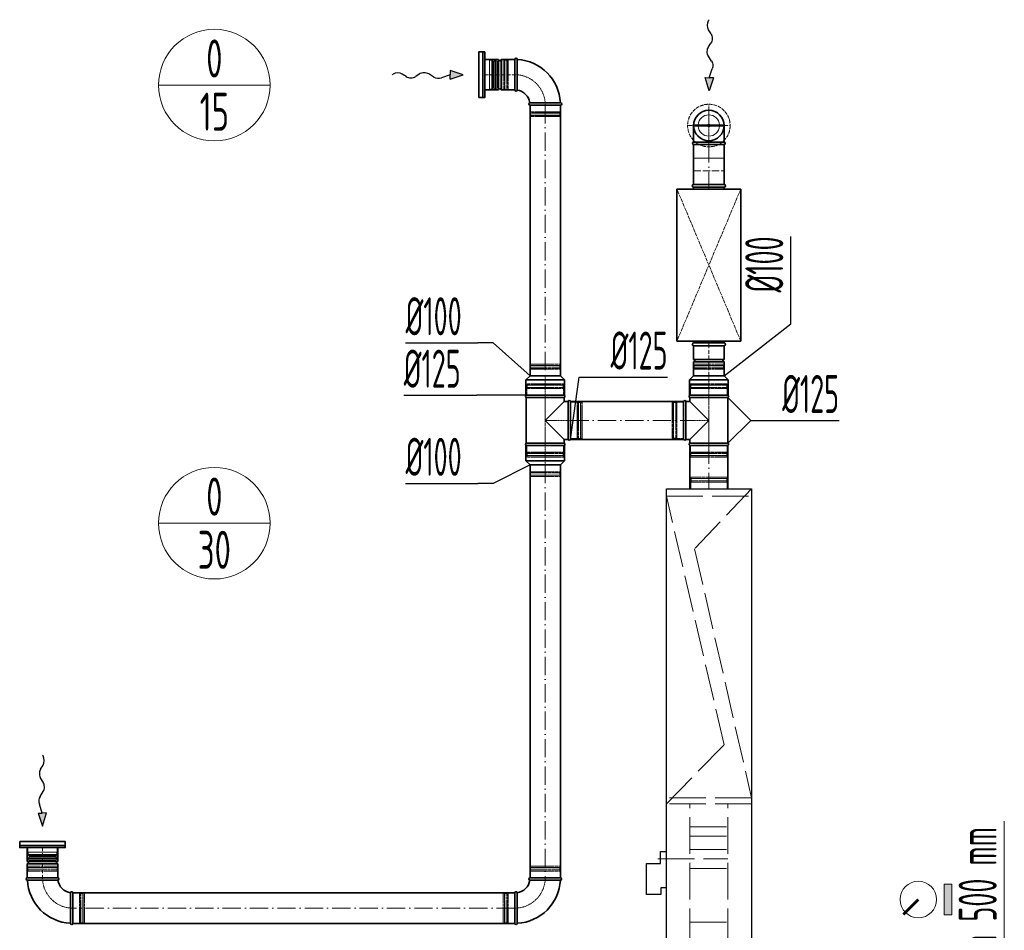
# Model space of a CAD drawing. Header units: millimetres. Extents: x -118717 to 8962, y 22910 to 145283.
# Tile 146 of 193: x -34885 to -31647, y 70199 to 73192. Entities that reach past the tile are written whole.
import ezdxf
from ezdxf.enums import TextEntityAlignment as Align

# ---------------------------------------------------------------- set-up
doc = ezdxf.new("R2010")
doc.units = ezdxf.units.MM
for name, pattern in [('ACAD_ISO02W100', [15, 12, -3]), ('ACAD_ISO10W100', [18, 12, -3, 0, -3]), ('phl_thick', [0])]:
    doc.linetypes.add(name, pattern=pattern)
for name, color, linetype, lineweight in [('UT_KOTY - DIMENZE', 7, 'Continuous', 5), ('VZT_05 ETA (ODVOD) - OBRYS', 6, 'Continuous', 35), ('VZT_06 ETA (ODVOD) - OSA', 6, 'ACAD_ISO10W100', 5), ('VZT_08 ETA (ODVOD) - SKRYTÉ', 6, 'ACAD_ISO02W100', 5), ('VZT_21 ZAŘÍZENÍ - OBRYS', 1, 'Continuous', 30), ('VZT_22 ZAŘÍZENÍ - DETAIL', 8, 'Continuous', 5), ('VZT_30 DISTRIBUČNÍ PRVKY - OBRYS', 1, 'Continuous', 35), ('VZT_31 DISTRIBUČNÍ PRVKY - OSA', 8, 'ACAD_ISO10W100', 5), ('VZT_32 DISTRIBUČNÍ PRVKY - DETAIL', 8, 'Continuous', 5), ('VZT_33 DISTRIBUČNÍ PRVKY - SKRYTÉ', 8, 'ACAD_ISO02W100', 5), ('VZT_35 TLUMIČE HLUKU - OBRYS', 1, 'Continuous', 35), ('VZT_36 TLUMIČE HLUKU - OSA', 1, 'ACAD_ISO10W100', 5), ('VZT_37 TLUMIČE HLUKU - DETAIL', 8, 'ACAD_ISO02W100', 5), ('VZT_50 POPIS - OBECNE', 7, 'Continuous', 13), ('VZT_52 POPIS - DISTRIBUCE', 7, 'Continuous', 5), ('VZT_60_KOTY - DIMENZE', 7, 'Continuous', 5), ('VZT_KOTY - DIMENZE', 7, 'Continuous', 5), ('VZT_POPIS - OBECNE', 7, 'Continuous', 5)]:
    doc.layers.add(name, color=color, linetype=linetype, lineweight=lineweight)
doc.layers.add('VZT_07 ETA (ODVOD) - NETISK', color=8, linetype='ACAD_ISO02W100', lineweight=5, plot=False)
doc.layers.add('VZT_39 TLUMIČE HLUKU - NETISK', color=8, linetype='ACAD_ISO02W100', lineweight=5, plot=False)
doc.styles.add('EVORA_125', font='isocp.shx', dxfattribs={"width": 0.6, "height": 125})
doc.styles.add('ISOCP 2.5', font='isocp.shx', dxfattribs={"width": 0.6, "height": 2.5})
doc.styles.add('JS', font='isocp.shx', dxfattribs={"width": 0.6, "height": 125})

# ---------------------------------------------------------------- blocks, each defined once
blk = doc.blocks.new('*U45')
at = {"layer": 'VZT_31 DISTRIBUČNÍ PRVKY - OSA', "color": 0}
for p, q in [((0, 14), (0, 70.12)), ((-70.12, 0), (-14, 0)), ((14, 0), (70.12, 0)), ((0, -70.12), (0, -14))]:
    blk.add_line(p, q, dxfattribs=at)
at = {"layer": 'VZT_31 DISTRIBUČNÍ PRVKY - OSA', "color": 0, "linetype": 'Continuous'}
for p, q in [((-7, 0), (7, 0)), ((0, -7), (0, 7))]:
    blk.add_line(p, q, dxfattribs=at)

msp = doc.modelspace()

# ---------------------------------------------------------------- hatches: boundary and pattern name
at = {"layer": 'VZT_POPIS - OBECNE'}
h = msp.add_hatch(color=256, dxfattribs=at)
h.dxf.hatch_style = 1
h.paths.add_polyline_path([(-31819.6, 70249.7), (-31819.6, 70349.7), (-31844.6, 70349.7), (-31844.6, 70249.7)])

# ---------------------------------------------------------------- linework, layer by layer
at = {"color": 8, "lineweight": 5}
for points in [[(-33355.2, 72962.7), (-33340.2, 72962.7), (-33340.2, 73059.7), (-33355.2, 73059.7)], [(-33355.2, 72962.7), (-33355.2, 73059.7)], [(-33332.3, 73058.7), (-33332.3, 73011.2)], [(-33329.7, 73056.7), (-33329.7, 73011.2)], [(-33326, 73055.1), (-33326, 73011.2)], [(-33314.4, 73055.9), (-33314.4, 73011.2)], [(-33314.1, 73054.9), (-33310.2, 73056.4), (-33310.2, 73011.2)], [(-33332.3, 72963.7), (-33332.3, 73011.2)], [(-33329.7, 72965.6), (-33329.7, 73011.2)], [(-33326, 72967.3), (-33326, 73011.2)], [(-33314.4, 72966.5), (-33314.4, 73011.2)], [(-33314.1, 72967.5), (-33310.2, 72966), (-33310.2, 73011.2)], [(-34858.1, 70470.3), (-34858.1, 70455.3), (-34761.1, 70455.3), (-34761.1, 70470.3)], [(-34858.1, 70470.3), (-34761.1, 70470.3)], [(-34857.1, 70447.4), (-34809.6, 70447.4)], [(-34855.1, 70444.8), (-34809.6, 70444.8)], [(-34853.3, 70429.2), (-34854.7, 70425.3), (-34809.6, 70425.3)], [(-34854.3, 70429.4), (-34809.6, 70429.4)], [(-34853.5, 70441.1), (-34809.6, 70441.1)], [(-34762.1, 70447.4), (-34809.6, 70447.4)], [(-34764, 70444.8), (-34809.6, 70444.8)], [(-34765.7, 70441.1), (-34809.6, 70441.1)], [(-34764.9, 70429.4), (-34809.6, 70429.4)], [(-34765.8, 70429.2), (-34764.4, 70425.3), (-34809.6, 70425.3)]]:
    msp.add_lwpolyline(points, dxfattribs=at)
for points in [[(-33340.2, 73058.7), (-33332.3, 73058.7, -0.291473), (-33329.9, 73057.2, -0.291473)], [(-33320.3, 73063.3), (-33321.7, 73057.4, 0.058981), (-33321.8, 73056.8), (-33321.8, 73011.2)], [(-33320.3, 73063.3), (-33318.9, 73057.6, -0.060863), (-33318.8, 73056.9), (-33318.8, 73011.2)], [(-33320.3, 72959.1), (-33321.7, 72965, -0.058981), (-33321.8, 72965.6), (-33321.8, 73011.2)], [(-33320.3, 72959.1), (-33318.9, 72964.8, 0.060863), (-33318.8, 72965.4), (-33318.8, 73011.2)], [(-33340.2, 72963.7), (-33332.3, 72963.7, 0.291473), (-33329.9, 72965.2, 0.291473)], [(-34857.1, 70455.3), (-34857.1, 70447.4, 0.291473), (-34855.5, 70445, 0.291473)], [(-34762.1, 70455.3), (-34762.1, 70447.4, -0.291473), (-34763.6, 70445, -0.291473)], [(-34861.7, 70435.4), (-34855.8, 70436.8, -0.058981), (-34855.1, 70436.9), (-34809.6, 70436.9)], [(-34861.7, 70435.4), (-34856, 70434, 0.060863), (-34855.3, 70433.9), (-34809.6, 70433.9)], [(-34757.5, 70435.4), (-34763.4, 70436.8, 0.058981), (-34764, 70436.9), (-34809.6, 70436.9)], [(-34757.5, 70435.4), (-34763.2, 70434, -0.060863), (-34763.8, 70433.9), (-34809.6, 70433.9)]]:
    msp.add_lwpolyline(points, format="xyb", dxfattribs=at)
for centre, radius, start, end in [((-33326.5, 73059), 3.88, 207.4993, 276.6735), ((-33319.6, 73046.8), 10.5, 59.7176, 127.8378), ((-33326.5, 72963.4), 3.88, 83.3265, 152.5007), ((-33319.6, 72975.5), 10.5, 232.1622, 300.2824), ((-34845.2, 70434.7), 10.5, 142.1622, 210.2824), ((-34857.3, 70441.6), 3.88, 353.3265, 62.5007), ((-34761.8, 70441.6), 3.88, 117.4993, 186.6735), ((-34773.9, 70434.7), 10.5, 329.7176, 37.8378)]:
    msp.add_arc(centre, radius, start, end, dxfattribs=at)
at = {"layer": 'UT_KOTY - DIMENZE'}
msp.add_line((-31646.8, 69906.8), (-31646.8, 70557), dxfattribs=at)
at = {"layer": 'VZT_05 ETA (ODVOD) - OBRYS'}
for p, q in [((-33355.2, 73061.2), (-33355.2, 72961.2)), ((-33355.2, 73061.2), (-33309.7, 73061.2)), ((-33309.7, 73061.2), (-33309.7, 72961.2)), ((-33301.7, 73061.2), (-33301.7, 72961.2)), ((-33301.7, 73061.2), (-33256.2, 73061.2)), ((-33256.2, 73061.2), (-33256.2, 72961.2)), ((-33256.2, 73061.2), (-33256.2, 72961.2)), ((-33248.2, 73061.2), (-33248.2, 73011)), ((-33355.2, 72961.2), (-33309.7, 72961.2)), ((-33301.7, 72961.2), (-33256.2, 72961.2)), ((-33106.2, 72919.2), (-33156.4, 72919.2)), ((-33206.2, 72911.2), (-33106.2, 72911.2)), ((-32668.3, 72120.3), (-32568.3, 72120.3)), ((-32668.3, 72074.8), (-32668.3, 72120.3)), ((-32568.3, 72074.8), (-32568.3, 72120.3)), ((-32668.3, 72074.8), (-32568.3, 72074.8)), ((-32668.3, 72066.8), (-32568.3, 72066.8)), ((-32668.3, 72021.3), (-32668.3, 72066.8)), ((-32568.3, 72021.3), (-32568.3, 72066.8)), ((-33206.4, 72021.2), (-33219.9, 72007.7)), ((-33206.4, 72021.2), (-33106.4, 72021.2)), ((-33106.4, 72021.2), (-33092.9, 72007.7)), ((-32668.3, 72021.3), (-32681.8, 72007.8)), ((-32668.3, 72021.3), (-32568.3, 72021.3)), ((-32668.3, 72021.3), (-32568.3, 72021.3)), ((-32568.3, 72021.3), (-32554.8, 72007.8)), ((-33219.9, 72007.7), (-33092.9, 72007.7)), ((-33219.9, 71957.2), (-33219.9, 72007.7)), ((-33092.9, 71957.2), (-33092.9, 72007.7)), ((-32681.8, 72007.8), (-32554.8, 72007.8)), ((-32681.8, 71957.3), (-32681.8, 72007.8)), ((-32554.8, 71957.3), (-32554.8, 72007.8)), ((-33219.9, 71957.2), (-33092.9, 71957.2)), ((-33093.9, 71957.2), (-33218.9, 71957.2)), ((-33093.9, 71949.6), (-33218.9, 71949.6)), ((-33218.9, 71949.6), (-33218.9, 71799.9)), ((-33093.9, 71949.6), (-33093.9, 71937.2)), ((-32681.8, 71957.3), (-32554.8, 71957.3)), ((-32555.8, 71957.3), (-32680.8, 71957.3)), ((-32680.8, 71949.7), (-32555.8, 71949.7)), ((-32680.8, 71937.3), (-32680.8, 71949.7)), ((-32555.8, 71800), (-32555.8, 71949.7)), ((-33093.9, 71937.2), (-33156.4, 71874.7)), ((-33081.1, 71937.2), (-33093.9, 71937.2)), ((-33081.1, 71812.2), (-33081.1, 71937.2)), ((-33073.4, 71812.2), (-33073.4, 71937.2)), ((-32701.3, 71937.3), (-32701.3, 71812.3)), ((-32693.6, 71937.3), (-32693.6, 71812.3)), ((-32693.6, 71937.3), (-32680.8, 71937.3)), ((-32618.3, 71874.8), (-32680.8, 71937.3)), ((-33156.4, 71874.7), (-33093.9, 71812.2)), ((-32680.8, 71812.3), (-32618.3, 71874.8)), ((-33219.9, 71792.2), (-33092.9, 71792.2)), ((-33219.9, 71792.2), (-33219.9, 71741.7)), ((-33093.9, 71799.9), (-33218.9, 71799.9)), ((-33218.9, 71792.2), (-33093.9, 71792.2)), ((-33081.1, 71812.2), (-33093.9, 71812.2)), ((-33093.9, 71812.2), (-33093.9, 71799.9)), ((-33092.9, 71792.2), (-33092.9, 71741.7)), ((-32693.6, 71812.3), (-32680.8, 71812.3)), ((-32680.8, 71800), (-32680.8, 71812.3)), ((-32680.8, 71800), (-32555.8, 71800)), ((-32680.8, 71792.3), (-32555.8, 71792.3)), ((-33219.9, 71741.7), (-33092.9, 71741.7)), ((-33206.4, 71728.2), (-33219.9, 71741.7)), ((-33206.4, 71728.2), (-33106.4, 71728.2)), ((-33106.4, 71728.2), (-33092.9, 71741.7)), ((-34759.6, 70470.3), (-34859.6, 70470.3)), ((-34859.6, 70470.3), (-34859.6, 70424.8)), ((-34759.6, 70470.3), (-34759.6, 70424.8)), ((-34759.6, 70424.8), (-34859.6, 70424.8)), ((-34759.6, 70416.8), (-34859.6, 70416.8)), ((-34859.6, 70416.8), (-34859.6, 70371.3)), ((-34759.6, 70416.8), (-34759.6, 70371.3)), ((-34859.6, 70371.3), (-34759.6, 70371.3)), ((-34759.6, 70371.3), (-34859.6, 70371.3)), ((-34859.6, 70363.3), (-34809.4, 70363.3)), ((-33206.4, 70371.3), (-33106.4, 70371.3)), ((-33106.4, 70363.3), (-33156.5, 70363.3)), ((-34709.6, 70321.3), (-34709.6, 70221.3)), ((-33256.4, 70221.3), (-33256.4, 70321.3)), ((-34717.6, 70221.3), (-34717.6, 70271.4)), ((-33248.4, 70221.3), (-33248.4, 70271.4))]:
    msp.add_line(p, q, dxfattribs=at)
for points in [[(-33206.4, 72021.2), (-33206.4, 72911.2)], [(-33106.4, 72021.2), (-33106.4, 72911.2)], [(-32668.3, 72789.3), (-32668.3, 72844.1)], [(-32568.3, 72789.3), (-32568.3, 72844.1)], [(-32668.3, 72789.3), (-32568.3, 72789.3)], [(-32668.3, 72650.3), (-32668.3, 72782.1)], [(-32668.3, 72782.1), (-32568.3, 72782.1)], [(-32568.3, 72650.3), (-32568.3, 72782.1)], [(-32703, 71937.3), (-33073.4, 71937.3)], [(-32703, 71812.3), (-33073.4, 71812.3)], [(-32680.8, 71650.2), (-32680.8, 71792.3)], [(-32555.8, 71650.2), (-32555.8, 71792.3)], [(-33206.4, 70371.3), (-33206.4, 71728.2)], [(-33106.4, 70371.3), (-33106.4, 71728.2)], [(-34709.6, 70321.3), (-33256.4, 70321.3)], [(-34709.6, 70221.3), (-33256.4, 70221.3)]]:
    msp.add_lwpolyline(points, dxfattribs=at)
for centre, radius, start, end in [((-33305.7, 73061.2), 4, 180, 0), ((-33252.2, 73061.2), 4, 0, 180), ((-33256.2, 72911.2), 150, 3.0572, 86.9428), ((-33305.7, 72961.2), 4, 0, 180), ((-33252.2, 72961.2), 4, 180, 350.8522), ((-33256.2, 72911.2), 50, 9.1478, 80.8522), ((-33206.2, 72915.2), 4, 99.1478, 270), ((-33106.2, 72915.2), 4, 270, 90), ((-32618.3, 72844.1), 50, 0, 180), ((-32668.3, 72785.7), 3.6, 90, 270), ((-32568.3, 72785.7), 3.6, 270, 90), ((-32668.3, 72070.8), 4, 270, 90), ((-32568.3, 72070.8), 4, 90, 270), ((-33217.2, 71953.4), 4.17, 113.4678, 246.5322), ((-33095.6, 71953.4), 4.17, 293.4678, 66.5322), ((-32679.1, 71953.5), 4.17, 113.4678, 246.5322), ((-32557.4, 71953.5), 4.17, 293.4678, 66.5322), ((-33077.2, 71935.6), 4.17, 23.4678, 156.5322), ((-32697.4, 71935.7), 4.17, 23.4678, 156.5322), ((-33217.2, 71796.1), 4.17, 113.4678, 246.5322), ((-33095.6, 71796.1), 4.17, 293.4678, 66.5322), ((-33077.2, 71813.9), 4.17, 203.4678, 336.5322), ((-32697.4, 71814), 4.17, 203.4678, 336.5322), ((-32679.1, 71796.2), 4.17, 113.4678, 246.5322), ((-32557.4, 71796.2), 4.17, 293.4678, 66.5322), ((-34859.6, 70420.8), 4, 270, 90), ((-34759.6, 70420.8), 4, 90, 270), ((-34859.6, 70367.3), 4, 90, 270), ((-34709.6, 70371.3), 150, 183.0572, 266.9428), ((-34759.6, 70367.3), 4, 279.1478, 90), ((-34709.6, 70371.3), 50, 189.1478, 260.8522), ((-33256.4, 70371.3), 150, 273.0572, 356.9428), ((-33256.4, 70371.3), 50, 279.1478, 350.8522), ((-33206.4, 70367.3), 4, 90, 260.8522), ((-33106.4, 70367.3), 4, 270, 90), ((-34713.6, 70321.3), 4, 0, 170.8522), ((-33252.4, 70321.3), 4, 9.1478, 180), ((-34713.6, 70221.3), 4, 180, 0), ((-33252.4, 70221.3), 4, 180, 0)]:
    msp.add_arc(centre, radius, start, end, dxfattribs=at)
for points, knots in [([(-33248.2, 73011), (-33248.2, 73004.7), (-33248.2, 72998.4), (-33248.2, 72986.3), (-33248.2, 72980.7), (-33248.2, 72971.2), (-33248.2, 72967.4), (-33248.3, 72962.1), (-33248.3, 72960.7), (-33248.3, 72960.6), (-33248.3, 72960.6), (-33248.3, 72960.6)], [78.71119, 78.71119, 78.71119, 78.71119, 97.804615, 97.804615, 117.523893, 117.523893, 137.264303, 137.264303, 156.831737, 156.831737, 157.874915, 157.874915, 157.874915, 157.874915]), ([(-33206.8, 72919.1), (-33206.8, 72919.1), (-33205.7, 72919.1), (-33201.2, 72919.2), (-33197.8, 72919.2), (-33188.9, 72919.2), (-33183.5, 72919.2), (-33171.6, 72919.2), (-33165.1, 72919.2), (-33157.8, 72919.2), (-33157.1, 72919.2), (-33156.4, 72919.2)], [157.874915, 157.874915, 157.874915, 157.874915, 176.103874, 176.103874, 195.460379, 195.460379, 215.101284, 215.101284, 234.82164, 234.82164, 237.034743, 237.034743, 237.034743, 237.034743]), ([(-34809.4, 70363.3), (-34803, 70363.3), (-34796.7, 70363.3), (-34784.7, 70363.3), (-34779.1, 70363.3), (-34769.6, 70363.3), (-34765.8, 70363.3), (-34760.5, 70363.3), (-34759.1, 70363.3), (-34758.9, 70363.3), (-34758.9, 70363.3), (-34758.9, 70363.3)], [78.71119, 78.71119, 78.71119, 78.71119, 97.804615, 97.804615, 117.523893, 117.523893, 137.264303, 137.264303, 156.831737, 156.831737, 157.874915, 157.874915, 157.874915, 157.874915]), ([(-33207, 70363.3), (-33207, 70363.3), (-33205.9, 70363.3), (-33201.4, 70363.3), (-33197.9, 70363.3), (-33189, 70363.3), (-33183.7, 70363.3), (-33171.8, 70363.3), (-33165.3, 70363.3), (-33158, 70363.3), (-33157.3, 70363.3), (-33156.5, 70363.3)], [157.874915, 157.874915, 157.874915, 157.874915, 176.103874, 176.103874, 195.460379, 195.460379, 215.101284, 215.101284, 234.82164, 234.82164, 237.034743, 237.034743, 237.034743, 237.034743]), ([(-34717.5, 70321.9), (-34717.5, 70321.9), (-34717.5, 70320.8), (-34717.5, 70316.3), (-34717.5, 70312.8), (-34717.6, 70304), (-34717.6, 70298.6), (-34717.6, 70286.7), (-34717.6, 70280.2), (-34717.6, 70272.9), (-34717.6, 70272.2), (-34717.6, 70271.4)], [157.874915, 157.874915, 157.874915, 157.874915, 176.103874, 176.103874, 195.460379, 195.460379, 215.101284, 215.101284, 234.82164, 234.82164, 237.034743, 237.034743, 237.034743, 237.034743]), ([(-33248.4, 70271.4), (-33248.4, 70277.8), (-33248.4, 70284.1), (-33248.4, 70296.2), (-33248.4, 70301.7), (-33248.4, 70311.2), (-33248.4, 70315.1), (-33248.4, 70320.3), (-33248.4, 70321.8), (-33248.4, 70321.9), (-33248.4, 70321.9), (-33248.4, 70321.9)], [78.71119, 78.71119, 78.71119, 78.71119, 97.804615, 97.804615, 117.523893, 117.523893, 137.264303, 137.264303, 156.831737, 156.831737, 157.874915, 157.874915, 157.874915, 157.874915])]:
    msp.add_open_spline(points, degree=3, knots=knots, dxfattribs=at)
at = {"layer": 'VZT_06 ETA (ODVOD) - OSA'}
for points in [[(-33355.2, 73011.2), (-33256.2, 73011.2)], [(-34809.6, 70470.3), (-34809.6, 70371.3)]]:
    msp.add_lwpolyline(points, dxfattribs=at)
at = {"layer": 'VZT_06 ETA (ODVOD) - OSA', "ltscale": 0.3}
for points in [[(-33156.2, 72911.2), (-33156.2, 72911.2, 0.414214), (-33256.2, 73011.2), (-33256.2, 73011.2)], [(-34709.6, 70271.3), (-34709.6, 70271.3, -0.414214), (-34809.6, 70371.3), (-34809.6, 70371.3)], [(-33156.4, 70371.3), (-33156.4, 70371.3, -0.414214), (-33256.4, 70271.3), (-33256.4, 70271.3)]]:
    msp.add_lwpolyline(points, format="xyb", dxfattribs=at)
at = {"layer": 'VZT_06 ETA (ODVOD) - OSA', "ltscale": 5}
for points in [[(-33156.4, 72911.2), (-33156.4, 72021.2)], [(-32618.3, 72782.1), (-32618.3, 72650.3)], [(-33073.4, 71874.8), (-32703, 71874.8)], [(-32618.3, 71792.3), (-32618.3, 71650.2)], [(-33156.4, 71728.2), (-33156.4, 70371.3)], [(-33256.4, 70271.3), (-34709.6, 70271.3)]]:
    msp.add_lwpolyline(points, dxfattribs=at)
at = {"layer": 'VZT_06 ETA (ODVOD) - OSA', "ltscale": 0.3}
for points in [[(-32618.3, 72902.1), (-32618.3, 72844.1)], [(-32676.3, 72844.1), (-32618.3, 72844.1)], [(-32618.3, 72844.1), (-32618.3, 72782.1)], [(-32618.3, 72844.1), (-32560.3, 72844.1)], [(-33156.4, 71957.2), (-33156.4, 72021.2)], [(-32618.3, 71957.3), (-32618.3, 72021.3)], [(-33073.4, 71874.7), (-33156.4, 71874.7)], [(-33156.4, 71792.2), (-33156.4, 71728.2)]]:
    msp.add_lwpolyline(points, dxfattribs=at)
at = {"layer": 'VZT_06 ETA (ODVOD) - OSA', "elevation": 0}
msp.add_lwpolyline([(-32618.3, 72021.3), (-32618.3, 72120.3)], dxfattribs=at)
at = {"layer": 'VZT_06 ETA (ODVOD) - OSA', "ltscale": 0.3, "elevation": 0}
msp.add_lwpolyline([(-32701.3, 71874.8), (-32618.3, 71874.8)], dxfattribs=at)
at = {"layer": 'VZT_07 ETA (ODVOD) - NETISK', "ltscale": 0.4}
for p, q in [((-33294.2, 73060.2), (-33294.2, 72962.2)), ((-33290.2, 73060.2), (-33294.2, 73060.2)), ((-33290.2, 73060.2), (-33290.2, 72962.2)), ((-33289.7, 73059.2), (-33290.2, 73059.2)), ((-33289.7, 73061.2), (-33289.7, 72961.2)), ((-33289.2, 73061.2), (-33289.7, 73061.2)), ((-33289.2, 73061.2), (-33289.2, 72961.2)), ((-33282.2, 73059.2), (-33289.2, 73059.2)), ((-33282.2, 73061.2), (-33282.2, 72961.2)), ((-33281.7, 73061.2), (-33282.2, 73061.2)), ((-33281.7, 73061.2), (-33281.7, 72961.2)), ((-33278.2, 73059.2), (-33281.7, 73059.2)), ((-33278.2, 73060.2), (-33278.2, 72962.2)), ((-33256.2, 73060.2), (-33278.2, 73060.2)), ((-33290.2, 72962.2), (-33294.2, 72962.2)), ((-33289.7, 72963.2), (-33290.2, 72963.2)), ((-33289.2, 72961.2), (-33289.7, 72961.2)), ((-33282.2, 72963.2), (-33289.2, 72963.2)), ((-33281.7, 72961.2), (-33282.2, 72961.2)), ((-33278.2, 72963.2), (-33281.7, 72963.2)), ((-33256.2, 72962.2), (-33278.2, 72962.2)), ((-33106.2, 72885.7), (-33206.2, 72885.7)), ((-33206.2, 72885.2), (-33206.2, 72885.7)), ((-33106.2, 72885.2), (-33206.2, 72885.2)), ((-33205.2, 72889.2), (-33205.2, 72911.2)), ((-33107.2, 72889.2), (-33205.2, 72889.2)), ((-33204.2, 72885.7), (-33204.2, 72889.2)), ((-33204.2, 72878.2), (-33204.2, 72885.2)), ((-33108.2, 72885.7), (-33108.2, 72889.2)), ((-33108.2, 72878.2), (-33108.2, 72885.2)), ((-33107.2, 72889.2), (-33107.2, 72911.2)), ((-33106.2, 72885.2), (-33106.2, 72885.7)), ((-33106.2, 72878.2), (-33206.2, 72878.2)), ((-33206.2, 72877.7), (-33206.2, 72878.2)), ((-33106.2, 72877.7), (-33206.2, 72877.7)), ((-33107.2, 72877.2), (-33205.2, 72877.2)), ((-33205.2, 72873.2), (-33205.2, 72877.2)), ((-33107.2, 72873.2), (-33205.2, 72873.2)), ((-33204.2, 72877.2), (-33204.2, 72877.7)), ((-33108.2, 72877.2), (-33108.2, 72877.7)), ((-33107.2, 72873.2), (-33107.2, 72877.2)), ((-33106.2, 72877.7), (-33106.2, 72878.2)), ((-33106.4, 72054.7), (-33206.4, 72054.7)), ((-33206.4, 72054.7), (-33206.4, 72054.2)), ((-33106.4, 72054.2), (-33206.4, 72054.2)), ((-33106.4, 72047.2), (-33206.4, 72047.2)), ((-33206.4, 72047.2), (-33206.4, 72046.7)), ((-33106.4, 72046.7), (-33206.4, 72046.7)), ((-33107.4, 72059.2), (-33205.4, 72059.2)), ((-33205.4, 72059.2), (-33205.4, 72055.2)), ((-33107.4, 72055.2), (-33205.4, 72055.2)), ((-33107.4, 72043.2), (-33205.4, 72043.2)), ((-33205.4, 72043.2), (-33205.4, 72021.2)), ((-33204.4, 72055.2), (-33204.4, 72054.7)), ((-33204.4, 72054.2), (-33204.4, 72047.2)), ((-33204.4, 72046.7), (-33204.4, 72043.2)), ((-33108.4, 72055.2), (-33108.4, 72054.7)), ((-33108.4, 72054.2), (-33108.4, 72047.2)), ((-33108.4, 72046.7), (-33108.4, 72043.2)), ((-33107.4, 72059.2), (-33107.4, 72055.2)), ((-33107.4, 72043.2), (-33107.4, 72021.2)), ((-33106.4, 72054.7), (-33106.4, 72054.2)), ((-33106.4, 72047.2), (-33106.4, 72046.7)), ((-32568.3, 72054.8), (-32668.3, 72054.8)), ((-32668.3, 72054.8), (-32668.3, 72054.3)), ((-32568.3, 72054.3), (-32668.3, 72054.3)), ((-32568.3, 72047.3), (-32668.3, 72047.3)), ((-32668.3, 72047.3), (-32668.3, 72046.8)), ((-32568.3, 72046.8), (-32668.3, 72046.8)), ((-32569.3, 72059.3), (-32667.3, 72059.3)), ((-32667.3, 72059.3), (-32667.3, 72055.3)), ((-32569.3, 72055.3), (-32667.3, 72055.3)), ((-32569.3, 72043.3), (-32667.3, 72043.3)), ((-32667.3, 72043.3), (-32667.3, 72021.3)), ((-32666.3, 72055.3), (-32666.3, 72054.8)), ((-32666.3, 72054.3), (-32666.3, 72047.3)), ((-32666.3, 72046.8), (-32666.3, 72043.3)), ((-32570.3, 72055.3), (-32570.3, 72054.8)), ((-32570.3, 72054.3), (-32570.3, 72047.3)), ((-32570.3, 72046.8), (-32570.3, 72043.3)), ((-32569.3, 72059.3), (-32569.3, 72055.3)), ((-32569.3, 72043.3), (-32569.3, 72021.3)), ((-32568.3, 72054.8), (-32568.3, 72054.3)), ((-32568.3, 72047.3), (-32568.3, 72046.8)), ((-33095.4, 71990.7), (-33217.4, 71990.7)), ((-33217.4, 71990.2), (-33217.4, 71990.7)), ((-33095.4, 71990.2), (-33217.4, 71990.2)), ((-33095.4, 71983.2), (-33217.4, 71983.2)), ((-33217.4, 71982.7), (-33217.4, 71983.2)), ((-33095.4, 71982.7), (-33217.4, 71982.7)), ((-33096.4, 71995.2), (-33216.4, 71995.2)), ((-33216.4, 71991.2), (-33216.4, 71995.2)), ((-33096.4, 71991.2), (-33216.4, 71991.2)), ((-33096.4, 71979.2), (-33216.4, 71979.2)), ((-33216.4, 71957.2), (-33216.4, 71979.2)), ((-33215.4, 71990.7), (-33215.4, 71991.2)), ((-33215.4, 71983.2), (-33215.4, 71990.2)), ((-33215.4, 71979.2), (-33215.4, 71982.7)), ((-33097.4, 71990.7), (-33097.4, 71991.2)), ((-33097.4, 71983.2), (-33097.4, 71990.2)), ((-33097.4, 71979.2), (-33097.4, 71982.7)), ((-33096.4, 71991.2), (-33096.4, 71995.2)), ((-33096.4, 71957.2), (-33096.4, 71979.2)), ((-33095.4, 71990.2), (-33095.4, 71990.7)), ((-33095.4, 71982.7), (-33095.4, 71983.2)), ((-32679.3, 71990.8), (-32557.3, 71990.8)), ((-32679.3, 71990.8), (-32679.3, 71990.3)), ((-32679.3, 71990.3), (-32557.3, 71990.3)), ((-32679.3, 71983.3), (-32557.3, 71983.3)), ((-32679.3, 71983.3), (-32679.3, 71982.8)), ((-32679.3, 71982.8), (-32557.3, 71982.8)), ((-32678.3, 71995.3), (-32558.3, 71995.3)), ((-32678.3, 71995.3), (-32678.3, 71991.3)), ((-32678.3, 71991.3), (-32558.3, 71991.3)), ((-32678.3, 71979.3), (-32558.3, 71979.3)), ((-32678.3, 71979.3), (-32678.3, 71957.3)), ((-32677.3, 71991.3), (-32677.3, 71990.8)), ((-32677.3, 71990.3), (-32677.3, 71983.3)), ((-32677.3, 71982.8), (-32677.3, 71979.3)), ((-32559.3, 71991.3), (-32559.3, 71990.8)), ((-32559.3, 71990.3), (-32559.3, 71983.3)), ((-32559.3, 71982.8), (-32559.3, 71979.3)), ((-32558.3, 71995.3), (-32558.3, 71991.3)), ((-32558.3, 71979.3), (-32558.3, 71957.3)), ((-32557.3, 71990.8), (-32557.3, 71990.3)), ((-32557.3, 71983.3), (-32557.3, 71982.8)), ((-33073.4, 71934.7), (-33051.4, 71934.7)), ((-33051.4, 71814.7), (-33051.4, 71934.7)), ((-33051.4, 71933.7), (-33047.9, 71933.7)), ((-33047.9, 71813.7), (-33047.9, 71935.7)), ((-33047.9, 71935.7), (-33047.4, 71935.7)), ((-33047.4, 71813.7), (-33047.4, 71935.7)), ((-33047.4, 71933.7), (-33040.4, 71933.7)), ((-33040.4, 71813.7), (-33040.4, 71935.7)), ((-33040.4, 71935.7), (-33039.9, 71935.7)), ((-33039.9, 71813.7), (-33039.9, 71935.7)), ((-33039.9, 71933.7), (-33039.4, 71933.7)), ((-33039.4, 71814.7), (-33039.4, 71934.7)), ((-33039.4, 71934.7), (-33035.4, 71934.7)), ((-33035.4, 71814.7), (-33035.4, 71934.7)), ((-32739.3, 71934.8), (-32739.3, 71814.8)), ((-32735.3, 71934.8), (-32739.3, 71934.8)), ((-32735.3, 71934.8), (-32735.3, 71814.8)), ((-32734.8, 71933.8), (-32735.3, 71933.8)), ((-32734.8, 71935.8), (-32734.8, 71813.8)), ((-32734.3, 71935.8), (-32734.8, 71935.8)), ((-32734.3, 71935.8), (-32734.3, 71813.8)), ((-32727.3, 71933.8), (-32734.3, 71933.8)), ((-32727.3, 71935.8), (-32727.3, 71813.8)), ((-32726.8, 71935.8), (-32727.3, 71935.8)), ((-32726.8, 71935.8), (-32726.8, 71813.8)), ((-32723.3, 71933.8), (-32726.8, 71933.8)), ((-32723.3, 71934.8), (-32723.3, 71814.8)), ((-32701.3, 71934.8), (-32723.3, 71934.8)), ((-33073.4, 71814.7), (-33051.4, 71814.7)), ((-33051.4, 71815.7), (-33047.9, 71815.7)), ((-33047.4, 71815.7), (-33040.4, 71815.7)), ((-33039.9, 71815.7), (-33039.4, 71815.7)), ((-33039.4, 71814.7), (-33035.4, 71814.7)), ((-32735.3, 71814.8), (-32739.3, 71814.8)), ((-32734.8, 71815.8), (-32735.3, 71815.8)), ((-32727.3, 71815.8), (-32734.3, 71815.8)), ((-32723.3, 71815.8), (-32726.8, 71815.8)), ((-32701.3, 71814.8), (-32723.3, 71814.8)), ((-33216.4, 71770.2), (-33216.4, 71792.2)), ((-33096.4, 71770.2), (-33096.4, 71792.2)), ((-33047.9, 71813.7), (-33047.4, 71813.7)), ((-33040.4, 71813.7), (-33039.9, 71813.7)), ((-32734.3, 71813.8), (-32734.8, 71813.8)), ((-32726.8, 71813.8), (-32727.3, 71813.8)), ((-32678.3, 71792.3), (-32678.3, 71770.3)), ((-32558.3, 71792.3), (-32558.3, 71770.3)), ((-33095.4, 71766.7), (-33217.4, 71766.7)), ((-33217.4, 71766.2), (-33217.4, 71766.7)), ((-33095.4, 71766.2), (-33217.4, 71766.2)), ((-33095.4, 71759.2), (-33217.4, 71759.2)), ((-33217.4, 71758.7), (-33217.4, 71759.2)), ((-33095.4, 71758.7), (-33217.4, 71758.7)), ((-33096.4, 71770.2), (-33216.4, 71770.2)), ((-33096.4, 71758.2), (-33216.4, 71758.2)), ((-33216.4, 71754.2), (-33216.4, 71758.2)), ((-33096.4, 71754.2), (-33216.4, 71754.2)), ((-33215.4, 71766.7), (-33215.4, 71770.2)), ((-33215.4, 71759.2), (-33215.4, 71766.2)), ((-33215.4, 71758.2), (-33215.4, 71758.7)), ((-33097.4, 71766.7), (-33097.4, 71770.2)), ((-33097.4, 71759.2), (-33097.4, 71766.2)), ((-33097.4, 71758.2), (-33097.4, 71758.7)), ((-33096.4, 71754.2), (-33096.4, 71758.2)), ((-33095.4, 71766.2), (-33095.4, 71766.7)), ((-33095.4, 71758.7), (-33095.4, 71759.2)), ((-32679.3, 71766.8), (-32557.3, 71766.8)), ((-32679.3, 71766.8), (-32679.3, 71766.3)), ((-32679.3, 71766.3), (-32557.3, 71766.3)), ((-32679.3, 71759.3), (-32557.3, 71759.3)), ((-32679.3, 71759.3), (-32679.3, 71758.8)), ((-32679.3, 71758.8), (-32557.3, 71758.8)), ((-32678.3, 71770.3), (-32558.3, 71770.3)), ((-32678.3, 71758.3), (-32558.3, 71758.3)), ((-32678.3, 71758.3), (-32678.3, 71754.3)), ((-32678.3, 71754.3), (-32558.3, 71754.3)), ((-32677.3, 71770.3), (-32677.3, 71766.8)), ((-32677.3, 71766.3), (-32677.3, 71759.3)), ((-32677.3, 71758.8), (-32677.3, 71758.3)), ((-32559.3, 71770.3), (-32559.3, 71766.8)), ((-32559.3, 71766.3), (-32559.3, 71759.3)), ((-32559.3, 71758.8), (-32559.3, 71758.3)), ((-32558.3, 71758.3), (-32558.3, 71754.3)), ((-32557.3, 71766.8), (-32557.3, 71766.3)), ((-32557.3, 71759.3), (-32557.3, 71758.8)), ((-33205.4, 71706.2), (-33205.4, 71728.2)), ((-33107.4, 71706.2), (-33107.4, 71728.2)), ((-33106.4, 71702.7), (-33206.4, 71702.7)), ((-33206.4, 71702.2), (-33206.4, 71702.7)), ((-33106.4, 71702.2), (-33206.4, 71702.2)), ((-33106.4, 71695.2), (-33206.4, 71695.2)), ((-33206.4, 71694.7), (-33206.4, 71695.2)), ((-33106.4, 71694.7), (-33206.4, 71694.7)), ((-33107.4, 71706.2), (-33205.4, 71706.2)), ((-33107.4, 71694.2), (-33205.4, 71694.2)), ((-33205.4, 71690.2), (-33205.4, 71694.2)), ((-33107.4, 71690.2), (-33205.4, 71690.2)), ((-33204.4, 71702.7), (-33204.4, 71706.2)), ((-33204.4, 71695.2), (-33204.4, 71702.2)), ((-33204.4, 71694.2), (-33204.4, 71694.7)), ((-33108.4, 71702.7), (-33108.4, 71706.2)), ((-33108.4, 71695.2), (-33108.4, 71702.2)), ((-33108.4, 71694.2), (-33108.4, 71694.7)), ((-33107.4, 71690.2), (-33107.4, 71694.2)), ((-33106.4, 71702.2), (-33106.4, 71702.7)), ((-33106.4, 71694.7), (-33106.4, 71695.2)), ((-32558, 71688.2), (-32678, 71688.2)), ((-32678, 71684.2), (-32678, 71688.2)), ((-32558, 71684.2), (-32558, 71688.2)), ((-32557, 71683.7), (-32679, 71683.7)), ((-32679, 71683.2), (-32679, 71683.7)), ((-32557, 71683.2), (-32679, 71683.2)), ((-32557, 71676.2), (-32679, 71676.2)), ((-32679, 71675.7), (-32679, 71676.2)), ((-32557, 71675.7), (-32679, 71675.7)), ((-32558, 71684.2), (-32678, 71684.2)), ((-32558, 71672.2), (-32678, 71672.2)), ((-32678, 71650.2), (-32678, 71672.2)), ((-32677, 71683.7), (-32677, 71684.2)), ((-32677, 71676.2), (-32677, 71683.2)), ((-32677, 71672.2), (-32677, 71675.7)), ((-32559, 71683.7), (-32559, 71684.2)), ((-32559, 71676.2), (-32559, 71683.2)), ((-32559, 71672.2), (-32559, 71675.7)), ((-32558, 71650.2), (-32558, 71672.2)), ((-32557, 71683.2), (-32557, 71683.7)), ((-32557, 71675.7), (-32557, 71676.2)), ((-34859.6, 70404.8), (-34759.6, 70404.8)), ((-34859.6, 70404.3), (-34859.6, 70404.8)), ((-34859.6, 70404.3), (-34759.6, 70404.3)), ((-34859.6, 70397.3), (-34759.6, 70397.3)), ((-34859.6, 70396.8), (-34859.6, 70397.3)), ((-34859.6, 70396.8), (-34759.6, 70396.8)), ((-34858.6, 70409.3), (-34760.6, 70409.3)), ((-34858.6, 70405.3), (-34858.6, 70409.3)), ((-34858.6, 70405.3), (-34760.6, 70405.3)), ((-34858.6, 70393.3), (-34760.6, 70393.3)), ((-34858.6, 70371.3), (-34858.6, 70393.3)), ((-34857.6, 70404.8), (-34857.6, 70405.3)), ((-34857.6, 70397.3), (-34857.6, 70404.3)), ((-34857.6, 70393.3), (-34857.6, 70396.8)), ((-34761.6, 70404.8), (-34761.6, 70405.3)), ((-34761.6, 70397.3), (-34761.6, 70404.3)), ((-34761.6, 70393.3), (-34761.6, 70396.8)), ((-34760.6, 70405.3), (-34760.6, 70409.3)), ((-34760.6, 70371.3), (-34760.6, 70393.3)), ((-34759.6, 70404.3), (-34759.6, 70404.8)), ((-34759.6, 70396.8), (-34759.6, 70397.3)), ((-33106.4, 70404.8), (-33206.4, 70404.8)), ((-33206.4, 70404.8), (-33206.4, 70404.3)), ((-33106.4, 70404.3), (-33206.4, 70404.3)), ((-33106.4, 70397.3), (-33206.4, 70397.3)), ((-33206.4, 70397.3), (-33206.4, 70396.8)), ((-33106.4, 70396.8), (-33206.4, 70396.8)), ((-33107.4, 70409.3), (-33205.4, 70409.3)), ((-33205.4, 70409.3), (-33205.4, 70405.3)), ((-33107.4, 70405.3), (-33205.4, 70405.3)), ((-33107.4, 70393.3), (-33205.4, 70393.3)), ((-33205.4, 70393.3), (-33205.4, 70371.3)), ((-33204.4, 70405.3), (-33204.4, 70404.8)), ((-33204.4, 70404.3), (-33204.4, 70397.3)), ((-33204.4, 70396.8), (-33204.4, 70393.3)), ((-33108.4, 70405.3), (-33108.4, 70404.8)), ((-33108.4, 70404.3), (-33108.4, 70397.3)), ((-33108.4, 70396.8), (-33108.4, 70393.3)), ((-33107.4, 70409.3), (-33107.4, 70405.3)), ((-33107.4, 70393.3), (-33107.4, 70371.3)), ((-33106.4, 70404.8), (-33106.4, 70404.3)), ((-33106.4, 70397.3), (-33106.4, 70396.8)), ((-34687.6, 70320.3), (-34709.6, 70320.3)), ((-34687.6, 70222.3), (-34687.6, 70320.3)), ((-34684.1, 70319.3), (-34687.6, 70319.3)), ((-34684.1, 70221.3), (-34684.1, 70321.3)), ((-34683.6, 70321.3), (-34684.1, 70321.3)), ((-34683.6, 70221.3), (-34683.6, 70321.3)), ((-34676.6, 70319.3), (-34683.6, 70319.3)), ((-34676.6, 70221.3), (-34676.6, 70321.3)), ((-34676.1, 70321.3), (-34676.6, 70321.3)), ((-34676.1, 70221.3), (-34676.1, 70321.3)), ((-34675.6, 70319.3), (-34676.1, 70319.3)), ((-34675.6, 70222.3), (-34675.6, 70320.3)), ((-34671.6, 70320.3), (-34675.6, 70320.3)), ((-34671.6, 70222.3), (-34671.6, 70320.3)), ((-33294.4, 70222.3), (-33294.4, 70320.3)), ((-33290.4, 70320.3), (-33294.4, 70320.3)), ((-33290.4, 70222.3), (-33290.4, 70320.3)), ((-33289.9, 70319.3), (-33290.4, 70319.3)), ((-33289.9, 70221.3), (-33289.9, 70321.3)), ((-33289.4, 70321.3), (-33289.9, 70321.3)), ((-33289.4, 70221.3), (-33289.4, 70321.3)), ((-33282.4, 70319.3), (-33289.4, 70319.3)), ((-33282.4, 70221.3), (-33282.4, 70321.3)), ((-33281.9, 70321.3), (-33282.4, 70321.3)), ((-33281.9, 70221.3), (-33281.9, 70321.3)), ((-33278.4, 70319.3), (-33281.9, 70319.3)), ((-33278.4, 70222.3), (-33278.4, 70320.3)), ((-33256.4, 70320.3), (-33278.4, 70320.3)), ((-34687.6, 70222.3), (-34709.6, 70222.3)), ((-34684.1, 70223.3), (-34687.6, 70223.3)), ((-34683.6, 70221.3), (-34684.1, 70221.3)), ((-34676.6, 70223.3), (-34683.6, 70223.3)), ((-34676.1, 70221.3), (-34676.6, 70221.3)), ((-34675.6, 70223.3), (-34676.1, 70223.3)), ((-34671.6, 70222.3), (-34675.6, 70222.3)), ((-33290.4, 70222.3), (-33294.4, 70222.3)), ((-33289.9, 70223.3), (-33290.4, 70223.3)), ((-33289.4, 70221.3), (-33289.9, 70221.3)), ((-33282.4, 70223.3), (-33289.4, 70223.3)), ((-33281.9, 70221.3), (-33282.4, 70221.3)), ((-33278.4, 70223.3), (-33281.9, 70223.3)), ((-33256.4, 70222.3), (-33278.4, 70222.3))]:
    msp.add_line(p, q, dxfattribs=at)
for points in [[(-32668.3, 72782.1), (-32668.3, 72737.1), (-32568.3, 72737.1), (-32568.3, 72782.1)], [(-33156.4, 71957.2), (-33156.4, 71792.2)]]:
    msp.add_lwpolyline(points, dxfattribs=at)
at = {"layer": 'VZT_07 ETA (ODVOD) - NETISK', "ltscale": 0.4, "elevation": 0}
msp.add_lwpolyline([(-32618.3, 71792.3), (-32618.3, 71957.3)], dxfattribs=at)
at = {"layer": 'VZT_08 ETA (ODVOD) - SKRYTÉ', "ltscale": 2}
msp.add_arc((-32618.3, 72844.1), 50, 180, 0, dxfattribs=at)
at = {"layer": 'VZT_21 ZAŘÍZENÍ - OBRYS'}
msp.add_lwpolyline([(-32478, 71650.2), (-32478, 70150.2), (-32758, 70150.2), (-32758, 71650.2)], close=True, dxfattribs=at)
msp.add_lwpolyline([(-32758, 70338.5), (-32776.6, 70338.5), (-32776.6, 70316), (-32823.2, 70316), (-32823.2, 70417.6), (-32777.8, 70417.6), (-32777.8, 70457.6), (-32758, 70457.6)], dxfattribs=at)
at = {"layer": 'VZT_22 ZAŘÍZENÍ - DETAIL', "linetype": 'ACAD_ISO02W100', "lineweight": 5, "ltscale": 10}
for points in [[(-32758, 71626.2), (-32478, 71626.2)], [(-32758, 70613.9), (-32567.9, 70808.6), (-32758, 71626.2)], [(-32478, 71650.2), (-32665.2, 71452.7), (-32478, 70634.5)], [(-32478, 70634.5), (-32758, 70634.5)], [(-32478, 70613.9), (-32758, 70613.9)], [(-32680.5, 70150.2), (-32680.5, 70613.9)], [(-32555.5, 70150.2), (-32555.5, 70613.9)], [(-32680.5, 70538.4), (-32555.5, 70538.4)], [(-32680.5, 70507.7), (-32555.5, 70507.7)], [(-32680.5, 70464.6), (-32555.5, 70464.6)], [(-32785.6, 70433.7), (-32555.5, 70433.7)], [(-32680.5, 70401.3), (-32555.5, 70401.3)], [(-32680.5, 70225.6), (-32555.5, 70225.6)]]:
    msp.add_lwpolyline(points, dxfattribs=at)
at = {"layer": 'VZT_30 DISTRIBUČNÍ PRVKY - OBRYS'}
for points in [[(-33375.2, 72936.2), (-33375.2, 73086.2), (-33355.2, 73086.2), (-33355.2, 72936.2)], [(-34884.6, 70490.3), (-34734.6, 70490.3), (-34734.6, 70470.3), (-34884.6, 70470.3)]]:
    msp.add_lwpolyline(points, close=True, dxfattribs=at)
for points in [[(-33362, 73086.2), (-33362, 72936.2)], [(-34734.6, 70477.1), (-34884.6, 70477.1)]]:
    msp.add_lwpolyline(points, dxfattribs=at)
msp.add_circle((-32618.3, 72844.1), 50, dxfattribs=at)
at = {"layer": 'VZT_32 DISTRIBUČNÍ PRVKY - DETAIL'}
for points in [[(-32668.3, 72846.1), (-32621.7, 72846.1)], [(-32668.3, 72842.1), (-32621.7, 72842.1)], [(-32614.8, 72846.1), (-32568.3, 72846.1)], [(-32614.8, 72842.1), (-32568.3, 72842.1)]]:
    msp.add_lwpolyline(points, dxfattribs=at)
for radius in [4, 2]:
    msp.add_circle((-32618.3, 72844.1), radius, dxfattribs=at)
for start, end in [(3.2758, 176.7242), (183.2758, 356.7242)]:
    msp.add_arc((-32618.3, 72844.1), 35, start, end, dxfattribs=at)
at = {"layer": 'VZT_33 DISTRIBUČNÍ PRVKY - SKRYTÉ'}
msp.add_circle((-32618.3, 72844.1), 70, dxfattribs=at)
at = {"layer": 'VZT_35 TLUMIČE HLUKU - OBRYS'}
for p, q in [((-32668.3, 72650.3), (-32568.3, 72650.3)), ((-32668.3, 72120.3), (-32568.3, 72120.3))]:
    msp.add_line(p, q, dxfattribs=at)
msp.add_lwpolyline([(-32513.3, 72635.3), (-32513.3, 72135.3), (-32723.3, 72135.3), (-32723.3, 72635.3)], close=True, dxfattribs=at)
for points in [[(-32668.3, 72641.3), (-32568.3, 72641.3)], [(-32668.3, 72641.3), (-32668.3, 72635.3)], [(-32568.3, 72641.3), (-32568.3, 72635.3)], [(-32668.3, 72129.3), (-32668.3, 72135.3)], [(-32668.3, 72129.3), (-32568.3, 72129.3)], [(-32568.3, 72129.3), (-32568.3, 72135.3)]]:
    msp.add_lwpolyline(points, dxfattribs=at)
for centre, start, end in [((-32668.3, 72645.8), 90, 270), ((-32568.3, 72645.8), 270, 90), ((-32668.3, 72124.8), 90, 270), ((-32568.3, 72124.8), 270, 90)]:
    msp.add_arc(centre, 4.5, start, end, dxfattribs=at)
at = {"layer": 'VZT_36 TLUMIČE HLUKU - OSA', "ltscale": 5}
for points in [[(-32618.3, 72650.3), (-32618.3, 72635.3)], [(-32618.3, 72650.3), (-32618.3, 72635.3)], [(-32618.3, 72650.3), (-32618.3, 72635.3)], [(-32618.3, 72120.3), (-32618.3, 72135.3)]]:
    msp.add_lwpolyline(points, dxfattribs=at)
at = {"layer": 'VZT_37 TLUMIČE HLUKU - DETAIL', "lineweight": 5}
for points in [[(-32513.3, 72635.3), (-32723.3, 72135.3)], [(-32513.3, 72135.3), (-32723.3, 72635.3)]]:
    msp.add_lwpolyline(points, dxfattribs=at)
at = {"layer": 'VZT_39 TLUMIČE HLUKU - NETISK', "ltscale": 2}
for points in [[(-32668.3, 72650.3), (-32668.3, 72695.3), (-32568.3, 72695.3), (-32568.3, 72650.3)], [(-32668.3, 72120.3), (-32668.3, 72075.3), (-32568.3, 72075.3), (-32568.3, 72120.3)]]:
    msp.add_lwpolyline(points, dxfattribs=at)
at = {"layer": 'VZT_50 POPIS - OBECNE'}
for p, q in [((-32619.2, 73188.9), (-32617.4, 73192)), ((-33656.5, 73013), (-33659.6, 73011.2)), ((-34807.7, 70771.6), (-34809.6, 70774.7))]:
    msp.add_line(p, q, dxfattribs=at)
at = {"layer": 'VZT_50 POPIS - OBECNE', "color": 0, "lineweight": -2}
for p, q in [((-32611, 73145.8), (-32619.1, 73158.7)), ((-32619.3, 73102.9), (-32611.4, 73114.8)), ((-32609.4, 73055.4), (-32619.8, 73071.9)), ((-33613.4, 73004.8), (-33626.4, 73012.9)), ((-33570.5, 73013.2), (-33582.4, 73005.2)), ((-33523, 73003.2), (-33539.5, 73013.6)), ((-33426, 73011.2), (-33469.2, 73024.6)), ((-33469.2, 73024.6), (-33469, 73010.6)), ((-32616.8, 73001.3), (-32607.1, 73030)), ((-33469, 73010.6), (-33497.6, 73000.9)), ((-33468.8, 72996.7), (-33469, 73010.6)), ((-33468.8, 72996.7), (-33426, 73011.2)), ((-32617.4, 72958.3), (-32630.8, 73001.5)), ((-32630.8, 73001.5), (-32616.8, 73001.3)), ((-32602.8, 73001.1), (-32617.4, 72958.3)), ((-32602.8, 73001.1), (-32616.8, 73001.3)), ((-34816, 70728.5), (-34807.8, 70741.5)), ((-34807.6, 70685.6), (-34815.6, 70697.5)), ((-34817.6, 70638.1), (-34807.2, 70654.6)), ((-34824.1, 70583.9), (-34810.2, 70584)), ((-34824.1, 70583.9), (-34809.6, 70541)), ((-34810.2, 70584), (-34819.9, 70612.7)), ((-34796.2, 70584.2), (-34810.2, 70584)), ((-34809.6, 70541), (-34796.2, 70584.2))]:
    msp.add_line(p, q, dxfattribs=at)
at = {"layer": 'VZT_50 POPIS - OBECNE', "color": 0, "lineweight": -2, "extrusion": (0, 0, -1)}
for centre, start_param, end_param in [((-32609.6, 73174.1), 0.766537, 2.320574), ((-32620.5, 73130.4), 3.908129, 5.516649), ((-32610.2, 73087.3), 0.766537, 2.375056), ((-32618.9, 73040), 3.908129, 5.191299)]:
    msp.add_ellipse(centre, major_axis=(-0.3, -21.5), ratio=0.625, start_param=start_param, end_param=end_param, dxfattribs=at)
at = {"layer": 'VZT_50 POPIS - OBECNE', "color": 0, "lineweight": -2}
for centre, major_axis, start_param, end_param in [((-33641.7, 73003.4), (21.5, 0.3), 0.766537, 2.320574), ((-33554.9, 73004), (21.5, 0.3), 0.766537, 2.375056), ((-33598.1, 73014.3), (21.5, 0.3), 3.908129, 5.516649), ((-33507.7, 73012.7), (21.5, 0.3), 3.908129, 5.191299), ((-34817.4, 70756.8), (0.3, -21.5), 0.766537, 2.320574), ((-34806.5, 70713.1), (0.3, -21.5), 3.908129, 5.516649), ((-34816.7, 70670), (0.3, -21.5), 0.766537, 2.375056), ((-34808.1, 70622.7), (0.3, -21.5), 3.908129, 5.191299)]:
    msp.add_ellipse(centre, major_axis=major_axis, ratio=0.625, start_param=start_param, end_param=end_param, dxfattribs=at)
for points in [[(-33468.8, 72996.7), (-33469.2, 73024.6), (-33426, 73011.2)], [(-32602.8, 73001.1), (-32630.8, 73001.5), (-32617.4, 72958.3)], [(-34824.1, 70583.9), (-34796.2, 70584.2), (-34809.6, 70541)]]:
    msp.add_solid(points, dxfattribs=at)
at = {"layer": 'VZT_52 POPIS - DISTRIBUCE'}
for p, q in [((-34427.9, 72977), (-34061.1, 72977)), ((-34427.9, 71536.8), (-34061.1, 71536.8))]:
    msp.add_line(p, q, dxfattribs=at)
for centre in [(-34244.5, 72977), (-34244.5, 71536.8)]:
    msp.add_circle(centre, 183.4, dxfattribs=at)
at = {"layer": 'VZT_60_KOTY - DIMENZE', "linetype": 'ByBlock', "lineweight": -2}
for p, q in [((-32348.6, 72192.1), (-32348.6, 72242.1)), ((-33327.9, 72129.6), (-33377.9, 72129.6)), ((-33044.8, 72016.9), (-32994.8, 72016.9)), ((-33331, 71957.2), (-33381, 71957.2)), ((-32480.7, 71874.1), (-32430.7, 71874.1)), ((-33327.9, 71667.5), (-33377.9, 71667.5))]:
    msp.add_line(p, q, dxfattribs=at)
for points in [[(-32348.6, 72242.1), (-32348.6, 72479.6)], [(-32568.3, 72021.3), (-32348.6, 72192.1)], [(-33615.5, 72129.6), (-33377.9, 72129.6)], [(-33206.4, 72021.2), (-33327.9, 72129.6)], [(-33327.9, 72129.6), (-33327.9, 72129.6)], [(-33327.9, 72129.6), (-33327.9, 72129.6)], [(-33073.4, 71812.2), (-33044.8, 72016.9)], [(-32994.8, 72016.9), (-32754.2, 72016.9)], [(-33206.4, 71728.2), (-33327.9, 71667.5)], [(-33615.5, 71667.5), (-33377.9, 71667.5)], [(-33327.9, 71667.5), (-33327.9, 71667.5)], [(-33327.9, 71667.5), (-33327.9, 71667.5)]]:
    msp.add_lwpolyline(points, dxfattribs=at)
at = {"layer": 'VZT_60_KOTY - DIMENZE', "linetype": 'ByBlock', "lineweight": -2, "elevation": 0}
for points in [[(-33621.6, 71957.2), (-33381, 71957.2)], [(-33219.9, 71957.2), (-33331, 71957.2)], [(-33331, 71957.2), (-33331, 71957.2)], [(-33331, 71957.2), (-33331, 71957.2)], [(-32555.8, 71949.7), (-32480.7, 71874.1)], [(-32555.8, 71800), (-32480.7, 71874.1)], [(-32430.7, 71874.1), (-32190.1, 71874.1)]]:
    msp.add_lwpolyline(points, dxfattribs=at)
at = {"layer": 'VZT_KOTY - DIMENZE', "const_width": 10}
msp.add_lwpolyline([(-31929.6, 70299.7), (-31979.1, 70250.2)], dxfattribs=at)
at = {"layer": 'VZT_POPIS - OBECNE'}
msp.add_lwpolyline([(-31819.6, 70349.7), (-31844.6, 70349.7), (-31844.6, 70249.7), (-31819.6, 70249.7)], close=True, dxfattribs=at)
msp.add_circle((-31929.6, 70299.7), 60, dxfattribs=at)

# ---------------------------------------------------------------- block references
at = {"layer": 'VZT_31 DISTRIBUČNÍ PRVKY - OSA'}
msp.add_blockref('*U45', (-32618.3, 72844.1), dxfattribs=at)

# ---------------------------------------------------------------- texts
at = {"layer": 'UT_KOTY - DIMENZE', "insert": (-31734.3, 70294.4), "char_height": 125, "attachment_point": 5, "rotation": 90, "style": 'ISOCP 2.5'}
msp.add_mtext('min 500 mm', dxfattribs=at)
at = {"layer": 'VZT_52 POPIS - DISTRIBUCE', "ltscale": 50, "style": 'JS', "width": 0.7}
for s, p in [('0', (-34244.5, 73064.5)), ('15', (-34244.5, 72889.5)), ('0', (-34244.5, 71624.3)), ('30', (-34244.5, 71449.3))]:
    msp.add_text(s, height=125, dxfattribs=at).set_placement(p, align=Align.MIDDLE_CENTER)
at = {"layer": 'VZT_60_KOTY - DIMENZE', "linetype": 'phl_thick', "insert": (-32498.6, 72479.6), "char_height": 125, "attachment_point": 3, "rotation": 90, "style": 'EVORA_125'}
msp.add_mtext('%%C100', dxfattribs=at)
at = {"layer": 'VZT_60_KOTY - DIMENZE', "linetype": 'phl_thick', "char_height": 125, "style": 'EVORA_125'}
for s, insert, attachment_point in [('%%C100', (-33615.5, 72279.6), 1), ('%%C125', (-32754.2, 72166.9), 3), ('%%C125', (-33621.6, 72107.2), 1), ('%%C125', (-32190.1, 72024.1), 3), ('%%C100', (-33615.5, 71817.5), 1)]:
    msp.add_mtext(s, dxfattribs=dict(at, insert=insert, attachment_point=attachment_point))

doc.saveas('drawing.dxf')
